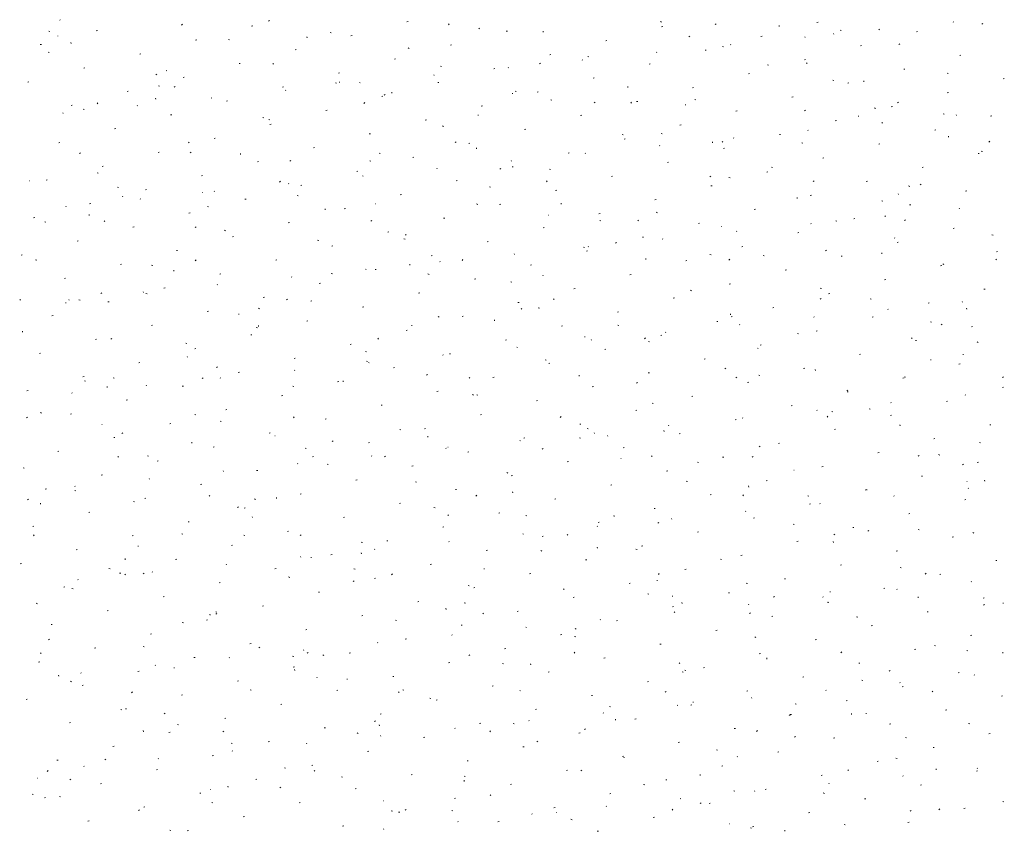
# Model space of a CAD drawing. Extents: x -740 to 300, y 62 to 1112.
# Tile 115 of 187: x -388 to -304, y 904 to 973. Entities that reach past the tile are written whole.
import ezdxf

# ---------------------------------------------------------------- set-up
doc = ezdxf.new("R2010")
doc.units = 0
doc.layers.get('0').update_dxf_attribs({"lineweight": 13})
doc.layers.add('60- 61 allgemeine Ausstattung- 4 Terrassen', color=9, linetype='Continuous', lineweight=9, true_color=0x808080)

# ---------------------------------------------------------------- blocks, each defined once
blk = doc.blocks.new('Referenz-A06CPVBEL0')
at = {"layer": '60- 61 allgemeine Ausstattung- 4 Terrassen', "color": 0}
for p, q in [((-384.2, 973.434), (-384.232, 973.47)), ((-373.786, 973.08), (-373.858, 973.013)), ((-366.347, 973.404), (-366.428, 973.348)), ((-354.621, 973.291), (-354.525, 973.315)), ((-351.014, 973.105), (-351.086, 973.038)), ((-332.98, 973.308), (-332.888, 973.271)), ((-328.243, 973.129), (-328.315, 973.062)), ((-319.628, 973.238), (-319.532, 973.262)), ((-307.971, 973.262), (-308.004, 973.299)), ((-305.472, 973.153), (-305.544, 973.086)), ((-385.172, 972.494), (-385.081, 972.458)), ((-381.133, 972.533), (-381.038, 972.557)), ((-367.877, 972.912), (-367.782, 972.936)), ((-361.167, 972.385), (-361.073, 972.356)), ((-348.416, 972.736), (-348.496, 972.68)), ((-346.14, 972.48), (-346.044, 972.504)), ((-342.995, 972.409), (-343.004, 972.497)), ((-332.884, 972.859), (-332.788, 972.883)), ((-322.851, 972.899), (-322.86, 972.987)), ((-318.215, 972.286), (-318.199, 972.245)), ((-317.65, 972.59), (-317.559, 972.553)), ((-314.302, 972.613), (-314.335, 972.649)), ((-311.146, 972.427), (-311.051, 972.45)), ((-385.908, 971.342), (-385.813, 971.366)), ((-384.421, 972.091), (-384.404, 972.05)), ((-383.283, 971.428), (-383.293, 971.516)), ((-372.652, 971.722), (-372.557, 971.745)), ((-369.843, 971.776), (-369.751, 971.739)), ((-363.139, 971.918), (-363.149, 972.007)), ((-359.396, 972.101), (-359.3, 972.124)), ((-337.659, 971.668), (-337.563, 971.692)), ((-330.484, 972.068), (-330.565, 972.011)), ((-324.403, 972.047), (-324.307, 972.071)), ((-320.633, 971.963), (-320.666, 972)), ((-312.552, 971.4), (-312.633, 971.343)), ((-385.233, 970.707), (-385.139, 970.678)), ((-377.427, 970.531), (-377.332, 970.555)), ((-364.171, 970.91), (-364.076, 970.934)), ((-354.513, 971.058), (-354.422, 971.021)), ((-350.915, 971.289), (-350.819, 971.313)), ((-333.295, 970.665), (-333.328, 970.701)), ((-329.178, 970.857), (-329.082, 970.881)), ((-327.688, 971.185), (-327.594, 971.157)), ((-326.964, 971.314), (-326.997, 971.351)), ((-315.922, 971.236), (-315.826, 971.26)), ((-368.946, 969.72), (-368.851, 969.743)), ((-365.999, 969.736), (-366.071, 969.669)), ((-355.69, 970.099), (-355.594, 970.122)), ((-343.228, 969.76), (-343.3, 969.693)), ((-342.434, 970.478), (-342.338, 970.502)), ((-339.627, 970.015), (-339.66, 970.052)), ((-339.183, 970.34), (-339.092, 970.303)), ((-333.953, 969.666), (-333.857, 969.69)), ((-320.697, 970.045), (-320.601, 970.069)), ((-320.457, 969.785), (-320.529, 969.718)), ((-307.44, 970.425), (-307.345, 970.448)), ((-382.202, 969.34), (-382.107, 969.364)), ((-375.157, 969.121), (-375.113, 969.118)), ((-360.465, 968.908), (-360.37, 968.932)), ((-351.754, 969.507), (-351.66, 969.479)), ((-347.209, 969.287), (-347.113, 969.311)), ((-345.958, 969.366), (-345.991, 969.403)), ((-325.472, 968.855), (-325.376, 968.879)), ((-323.854, 969.621), (-323.763, 969.584)), ((-312.216, 969.234), (-312.12, 969.258)), ((-308.524, 968.903), (-308.433, 968.866)), ((-386.977, 968.15), (-386.882, 968.174)), ((-376.046, 968.807), (-375.955, 968.771)), ((-373.721, 968.529), (-373.626, 968.553)), ((-360.717, 968.089), (-360.625, 968.052)), ((-360.393, 968.147), (-360.349, 968.144)), ((-358.62, 968.067), (-358.653, 968.104)), ((-352.289, 968.717), (-352.322, 968.753)), ((-351.984, 968.097), (-351.888, 968.12)), ((-338.728, 968.476), (-338.632, 968.5)), ((-318.275, 968.308), (-318.181, 968.279)), ((-316.991, 968.043), (-316.895, 968.067)), ((-315.622, 968.168), (-315.631, 968.256)), ((-303.734, 968.423), (-303.639, 968.446)), ((-378.496, 967.338), (-378.401, 967.362)), ((-375.821, 967.829), (-375.727, 967.801)), ((-374.41, 967.759), (-374.491, 967.703)), ((-365.24, 967.718), (-365.145, 967.741)), ((-364.951, 967.418), (-364.984, 967.455)), ((-355.91, 967.188), (-355.919, 967.276)), ((-345.63, 967.173), (-345.585, 967.17)), ((-345.387, 967.371), (-345.296, 967.334)), ((-343.503, 967.285), (-343.407, 967.309)), ((-335.766, 967.678), (-335.775, 967.766)), ((-330.247, 967.664), (-330.151, 967.688)), ((-308.51, 967.232), (-308.414, 967.256)), ((-380.984, 966.368), (-381.056, 966.301)), ((-376.054, 966.697), (-376.063, 966.785)), ((-371.282, 966.769), (-371.315, 966.805)), ((-370.015, 966.527), (-369.92, 966.551)), ((-358.213, 966.392), (-358.285, 966.325)), ((-356.759, 966.906), (-356.664, 966.93)), ((-356.478, 967.091), (-356.559, 967.034)), ((-342.342, 966.63), (-342.248, 966.601)), ((-338.547, 966.422), (-338.627, 966.366)), ((-335.441, 966.416), (-335.513, 966.349)), ((-335.022, 966.474), (-334.926, 966.498)), ((-330.058, 966.652), (-329.966, 966.616)), ((-321.766, 966.853), (-321.67, 966.877)), ((-312.67, 966.44), (-312.742, 966.373)), ((-383.945, 965.47), (-383.978, 965.506)), ((-383.271, 966.148), (-383.176, 966.172)), ((-382.25, 965.839), (-382.159, 965.802)), ((-377.614, 966.119), (-377.647, 966.156)), ((-361.534, 965.716), (-361.439, 965.739)), ((-348.278, 966.095), (-348.182, 966.118)), ((-330.866, 966.199), (-330.822, 966.196)), ((-326.541, 965.662), (-326.445, 965.686)), ((-320.615, 965.754), (-320.695, 965.698)), ((-314.728, 965.934), (-314.637, 965.897)), ((-313.285, 966.041), (-313.189, 966.065)), ((-374.79, 965.336), (-374.695, 965.36)), ((-366.92, 965.12), (-366.829, 965.083)), ((-366.408, 964.952), (-366.314, 964.923)), ((-353.053, 964.904), (-352.958, 964.928)), ((-348.553, 965.344), (-348.536, 965.303)), ((-339.797, 965.283), (-339.701, 965.307)), ((-318.06, 964.851), (-317.964, 964.875)), ((-316.102, 965.225), (-316.058, 965.222)), ((-314.047, 964.649), (-314.08, 964.686)), ((-308.863, 965.43), (-308.769, 965.401)), ((-307.716, 965.298), (-307.749, 965.335)), ((-304.804, 965.23), (-304.708, 965.254)), ((-379.565, 964.146), (-379.47, 964.17)), ((-366.309, 964.525), (-366.214, 964.549)), ((-351.591, 964.402), (-351.5, 964.365)), ((-344.572, 964.093), (-344.476, 964.116)), ((-331.316, 964.472), (-331.22, 964.496)), ((-320.378, 964), (-320.411, 964.036)), ((-309.579, 964.039), (-309.483, 964.063)), ((-384.34, 962.955), (-384.245, 962.979)), ((-373.198, 963.024), (-373.27, 962.957)), ((-371.084, 963.334), (-370.989, 963.358)), ((-357.828, 963.714), (-357.733, 963.737)), ((-350.426, 963.048), (-350.498, 962.981)), ((-336.261, 963.684), (-336.17, 963.647)), ((-336.091, 963.281), (-335.995, 963.305)), ((-332.929, 963.752), (-332.835, 963.723)), ((-328.537, 962.947), (-328.546, 963.035)), ((-327.655, 963.072), (-327.727, 963.005)), ((-326.709, 963.35), (-326.742, 963.387)), ((-322.835, 963.66), (-322.739, 963.684)), ((-320.932, 962.965), (-320.841, 962.929)), ((-308.393, 963.437), (-308.402, 963.526)), ((-304.884, 963.096), (-304.956, 963.029)), ((-375.859, 962.144), (-375.764, 962.168)), ((-373.124, 962.152), (-373.033, 962.115)), ((-362.603, 962.523), (-362.508, 962.547)), ((-349.347, 962.902), (-349.252, 962.926)), ((-348.681, 962.457), (-348.69, 962.545)), ((-340.866, 962.091), (-340.77, 962.114)), ((-333.041, 962.701), (-333.074, 962.738)), ((-327.61, 962.47), (-327.514, 962.494)), ((-314.354, 962.849), (-314.258, 962.873)), ((-305.602, 962.247), (-305.511, 962.21)), ((-382.473, 962.114), (-382.553, 962.057)), ((-368.825, 961.966), (-368.834, 962.055)), ((-367.378, 961.332), (-367.283, 961.356)), ((-364.541, 961.445), (-364.621, 961.389)), ((-357.795, 961.433), (-357.703, 961.396)), ((-356.996, 962.074), (-356.902, 962.045)), ((-354.122, 961.712), (-354.027, 961.735)), ((-345.703, 961.402), (-345.736, 961.439)), ((-339.372, 962.052), (-339.405, 962.088)), ((-332.385, 961.279), (-332.289, 961.303)), ((-319.129, 961.658), (-319.033, 961.682)), ((-305.873, 962.037), (-305.777, 962.061)), ((-380.634, 960.953), (-380.539, 960.977)), ((-358.897, 960.521), (-358.802, 960.545)), ((-352.034, 960.753), (-352.067, 960.789)), ((-346.609, 960.777), (-346.69, 960.721)), ((-345.641, 960.9), (-345.546, 960.924)), ((-342.465, 960.715), (-342.374, 960.678)), ((-323.904, 960.468), (-323.808, 960.492)), ((-323.517, 960.874), (-323.423, 960.846)), ((-310.648, 960.847), (-310.552, 960.871)), ((-386.837, 959.706), (-386.792, 959.703)), ((-385.41, 959.763), (-385.314, 959.787)), ((-381.062, 960.396), (-380.968, 960.367)), ((-372.153, 960.142), (-372.058, 960.166)), ((-365.411, 959.68), (-365.483, 959.612)), ((-358.365, 960.104), (-358.398, 960.14)), ((-350.416, 959.71), (-350.321, 959.733)), ((-342.64, 959.704), (-342.712, 959.637)), ((-337.16, 960.089), (-337.064, 960.112)), ((-328.677, 960.109), (-328.758, 960.052)), ((-327.136, 959.997), (-327.044, 959.96)), ((-319.868, 959.728), (-319.94, 959.661)), ((-315.423, 959.656), (-315.327, 959.68)), ((-379.328, 959.183), (-379.237, 959.146)), ((-376.928, 958.951), (-376.833, 958.975)), ((-371.028, 958.805), (-371.061, 958.841)), ((-364.696, 959.454), (-364.729, 959.491)), ((-363.672, 959.33), (-363.577, 959.354)), ((-347.584, 959.196), (-347.489, 959.168)), ((-341.935, 958.898), (-341.84, 958.922)), ((-328.679, 959.277), (-328.583, 959.301)), ((-311.806, 959.278), (-311.715, 959.241)), ((-310.746, 959.44), (-310.826, 959.384)), ((-306.942, 958.845), (-306.846, 958.869)), ((-378.89, 958.403), (-378.874, 958.362)), ((-377.359, 958.155), (-377.392, 958.192)), ((-372.073, 958.732), (-372.028, 958.729)), ((-368.447, 958.14), (-368.352, 958.164)), ((-363.998, 958.464), (-363.907, 958.428)), ((-355.191, 958.519), (-355.096, 958.543)), ((-333.454, 958.087), (-333.358, 958.111)), ((-321.308, 958.216), (-321.317, 958.304)), ((-320.198, 958.466), (-320.102, 958.49)), ((-314.105, 957.997), (-314.01, 957.968)), ((-312.685, 958.597), (-312.668, 958.556)), ((-383.69, 957.506), (-383.723, 957.543)), ((-381.704, 957.761), (-381.608, 957.785)), ((-371.65, 957.518), (-371.556, 957.49)), ((-361.596, 957.236), (-361.605, 957.324)), ((-359.966, 957.328), (-359.871, 957.352)), ((-357.309, 957.758), (-357.265, 957.755)), ((-348.669, 957.746), (-348.578, 957.709)), ((-346.71, 957.708), (-346.615, 957.731)), ((-341.452, 957.726), (-341.461, 957.814)), ((-324.973, 957.275), (-324.877, 957.299)), ((-311.717, 957.654), (-311.621, 957.678)), ((-307.461, 957.335), (-307.494, 957.371)), ((-386.479, 956.57), (-386.383, 956.594)), ((-381.74, 956.745), (-381.749, 956.833)), ((-380.396, 956.311), (-380.468, 956.244)), ((-373.222, 956.949), (-373.127, 956.973)), ((-357.625, 956.335), (-357.697, 956.268)), ((-351.485, 956.517), (-351.39, 956.541)), ((-342.545, 956.784), (-342.501, 956.781)), ((-338.229, 956.896), (-338.134, 956.92)), ((-338.171, 956.319), (-338.077, 956.29)), ((-334.853, 956.359), (-334.925, 956.292)), ((-333.339, 957.028), (-333.248, 956.991)), ((-318.01, 956.31), (-317.918, 956.273)), ((-316.492, 956.464), (-316.396, 956.488)), ((-313.792, 956.685), (-313.825, 956.722)), ((-312.082, 956.384), (-312.154, 956.317)), ((-385.532, 956.214), (-385.44, 956.177)), ((-377.998, 955.759), (-377.902, 955.783)), ((-372.603, 955.8), (-372.684, 955.743)), ((-370.202, 955.496), (-370.111, 955.459)), ((-364.741, 956.138), (-364.646, 956.162)), ((-343.004, 955.706), (-342.909, 955.729)), ((-329.748, 956.085), (-329.652, 956.109)), ((-327.781, 955.81), (-327.737, 955.807)), ((-326.455, 955.387), (-326.488, 955.423)), ((-320.124, 956.036), (-320.156, 956.072)), ((-308.011, 955.652), (-307.915, 955.676)), ((-382.773, 954.568), (-382.677, 954.592)), ((-369.516, 954.947), (-369.421, 954.971)), ((-362.238, 954.641), (-362.143, 954.612)), ((-356.26, 955.326), (-356.165, 955.35)), ((-354.873, 954.777), (-354.781, 954.741)), ((-354.672, 955.132), (-354.752, 955.075)), ((-334.523, 954.894), (-334.428, 954.918)), ((-332.786, 954.737), (-332.819, 954.774)), ((-321.267, 955.273), (-321.171, 955.297)), ((-313.018, 954.836), (-312.973, 954.833)), ((-304.692, 955.119), (-304.598, 955.09)), ((-374.292, 953.757), (-374.196, 953.781)), ((-361.035, 954.136), (-360.94, 954.16)), ((-347.779, 954.515), (-347.684, 954.539)), ((-339.543, 954.059), (-339.452, 954.022)), ((-339.298, 953.704), (-339.203, 953.727)), ((-339.117, 954.088), (-339.15, 954.124)), ((-336.74, 954.463), (-336.82, 954.407)), ((-326.042, 954.083), (-325.946, 954.107)), ((-318.808, 953.795), (-318.889, 953.738)), ((-312.786, 954.462), (-312.69, 954.486)), ((-387.548, 953.378), (-387.452, 953.401)), ((-386.304, 952.963), (-386.21, 952.934)), ((-372.61, 952.967), (-372.682, 952.9)), ((-365.81, 952.945), (-365.715, 952.969)), ((-352.554, 953.324), (-352.459, 953.348)), ((-349.838, 952.991), (-349.91, 952.924)), ((-345.448, 953.438), (-345.481, 953.475)), ((-334.223, 952.995), (-334.232, 953.083)), ((-330.817, 952.892), (-330.722, 952.916)), ((-328.759, 953.441), (-328.664, 953.412)), ((-327.067, 953.015), (-327.139, 952.948)), ((-324.213, 953.341), (-324.122, 953.304)), ((-317.561, 953.271), (-317.465, 953.295)), ((-314.079, 953.485), (-314.088, 953.573)), ((-304.295, 953.039), (-304.367, 952.972)), ((-304.305, 953.65), (-304.209, 953.674)), ((-379.067, 952.566), (-378.971, 952.59)), ((-376.406, 952.527), (-376.315, 952.49)), ((-374.511, 952.014), (-374.52, 952.102)), ((-358.111, 952.14), (-358.143, 952.176)), ((-357.329, 952.134), (-357.234, 952.158)), ((-354.367, 952.505), (-354.376, 952.593)), ((-351.779, 952.789), (-351.812, 952.826)), ((-344.073, 952.513), (-343.978, 952.537)), ((-322.336, 952.081), (-322.24, 952.105)), ((-309.08, 952.46), (-308.984, 952.484)), ((-308.884, 952.622), (-308.793, 952.586)), ((-383.842, 951.376), (-383.746, 951.399)), ((-370.586, 951.755), (-370.49, 951.779)), ((-364.442, 951.49), (-364.475, 951.527)), ((-361.076, 951.809), (-360.985, 951.772)), ((-352.825, 951.763), (-352.731, 951.734)), ((-348.848, 951.322), (-348.753, 951.346)), ((-343.022, 951.656), (-343.006, 951.615)), ((-335.592, 951.702), (-335.497, 951.725)), ((-313.855, 951.269), (-313.759, 951.293)), ((-375.361, 950.564), (-375.265, 950.588)), ((-370.773, 950.841), (-370.806, 950.878)), ((-362.104, 950.943), (-362.009, 950.967)), ((-345.747, 951.09), (-345.656, 951.053)), ((-340.367, 950.511), (-340.272, 950.535)), ((-330.417, 950.372), (-330.326, 950.335)), ((-327.111, 950.89), (-327.016, 950.914)), ((-319.346, 950.563), (-319.252, 950.535)), ((-305.374, 950.458), (-305.278, 950.482)), ((-387.594, 949.599), (-387.666, 949.531)), ((-383.435, 949.542), (-383.468, 949.579)), ((-382.61, 949.558), (-382.518, 949.521)), ((-380.666, 950.154), (-380.746, 950.098)), ((-377.104, 950.192), (-377.137, 950.228)), ((-376.892, 950.085), (-376.797, 950.056)), ((-366.88, 949.753), (-366.784, 949.777)), ((-364.823, 949.623), (-364.895, 949.556)), ((-353.623, 950.132), (-353.528, 950.156)), ((-342.052, 949.647), (-342.124, 949.58)), ((-331.886, 949.7), (-331.791, 949.723)), ((-319.28, 949.671), (-319.352, 949.604)), ((-318.63, 950.079), (-318.534, 950.103)), ((-315.088, 949.654), (-314.996, 949.617)), ((-383.752, 949.316), (-383.708, 949.313)), ((-380.136, 949.374), (-380.04, 949.397)), ((-367.28, 948.84), (-367.189, 948.803)), ((-362.734, 949.486), (-362.815, 949.43)), ((-358.398, 948.941), (-358.303, 948.965)), ((-345.142, 949.32), (-345.047, 949.344)), ((-344.802, 948.818), (-344.883, 948.761)), ((-343.413, 948.885), (-343.319, 948.856)), ((-323.405, 948.888), (-323.31, 948.912)), ((-313.538, 948.721), (-313.571, 948.758)), ((-310.149, 949.267), (-310.053, 949.291)), ((-307.206, 949.371), (-307.239, 949.407)), ((-306.85, 948.755), (-306.859, 948.843)), ((-384.911, 948.183), (-384.815, 948.207)), ((-371.655, 948.562), (-371.559, 948.586)), ((-368.988, 948.342), (-368.944, 948.339)), ((-351.951, 948.122), (-351.859, 948.085)), ((-349.917, 948.13), (-349.822, 948.154)), ((-347.138, 947.774), (-347.147, 947.862)), ((-336.661, 948.509), (-336.566, 948.533)), ((-326.994, 948.264), (-327.003, 948.352)), ((-326.871, 948.149), (-326.951, 948.093)), ((-319.869, 948.072), (-319.902, 948.109)), ((-314.924, 948.077), (-314.828, 948.101)), ((-376.43, 947.372), (-376.334, 947.395)), ((-367.479, 947.207), (-367.385, 947.178)), ((-367.282, 947.284), (-367.291, 947.372)), ((-363.174, 947.751), (-363.078, 947.775)), ((-354.225, 947.368), (-354.18, 947.365)), ((-341.436, 947.318), (-341.341, 947.342)), ((-336.621, 947.403), (-336.53, 947.366)), ((-328.18, 947.698), (-328.085, 947.721)), ((-326.2, 947.423), (-326.233, 947.459)), ((-309.934, 947.686), (-309.84, 947.657)), ((-308.939, 947.481), (-309.019, 947.425)), ((-306.443, 947.265), (-306.347, 947.289)), ((-387.426, 946.793), (-387.435, 946.881)), ((-381.205, 946.181), (-381.109, 946.205)), ((-379.808, 946.254), (-379.88, 946.187)), ((-367.949, 946.56), (-367.853, 946.584)), ((-357.037, 946.279), (-357.109, 946.211)), ((-354.692, 946.939), (-354.597, 946.963)), ((-346.211, 946.128), (-346.116, 946.152)), ((-339.461, 946.394), (-339.416, 946.391)), ((-338.862, 946.124), (-338.895, 946.161)), ((-334.265, 946.303), (-334.337, 946.236)), ((-332.955, 946.507), (-332.86, 946.531)), ((-332.531, 946.773), (-332.564, 946.81)), ((-321.291, 946.685), (-321.2, 946.648)), ((-319.699, 946.886), (-319.604, 946.91)), ((-311.494, 946.327), (-311.566, 946.26)), ((-373.484, 945.871), (-373.393, 945.834)), ((-372.724, 945.37), (-372.628, 945.393)), ((-359.468, 945.749), (-359.372, 945.773)), ((-345.193, 945.475), (-345.226, 945.511)), ((-337.73, 945.316), (-337.635, 945.34)), ((-334, 946.008), (-333.906, 945.979)), ((-324.697, 945.42), (-324.653, 945.417)), ((-324.474, 945.696), (-324.379, 945.719)), ((-311.218, 946.075), (-311.122, 946.099)), ((-305.962, 945.967), (-305.871, 945.93)), ((-385.98, 944.991), (-385.884, 945.014)), ((-373.36, 944.714), (-373.343, 944.673)), ((-364.243, 944.558), (-364.147, 944.582)), ((-358.154, 945.153), (-358.063, 945.116)), ((-351.525, 944.825), (-351.558, 944.862)), ((-350.986, 944.937), (-350.891, 944.961)), ((-329.249, 944.505), (-329.154, 944.529)), ((-315.993, 944.884), (-315.898, 944.908)), ((-307.154, 944.909), (-307.138, 944.868)), ((-377.499, 944.179), (-377.403, 944.203)), ((-370.797, 943.841), (-370.877, 943.784)), ((-358.067, 944.33), (-357.973, 944.301)), ((-357.856, 944.176), (-357.889, 944.213)), ((-355.762, 943.747), (-355.666, 943.771)), ((-342.825, 944.434), (-342.733, 944.398)), ((-342.505, 944.126), (-342.41, 944.15)), ((-327.495, 943.716), (-327.404, 943.679)), ((-320.768, 943.694), (-320.673, 943.717)), ((-309.933, 944.446), (-309.889, 944.443)), ((-307.512, 944.073), (-307.416, 944.097)), ((-382.274, 942.989), (-382.178, 943.012)), ((-379.688, 942.902), (-379.596, 942.865)), ((-372.021, 942.91), (-372.093, 942.843)), ((-370.518, 942.877), (-370.551, 942.914)), ((-369.018, 943.368), (-368.922, 943.391)), ((-364.187, 943.527), (-364.22, 943.563)), ((-352.865, 943.172), (-352.945, 943.116)), ((-349.25, 942.934), (-349.322, 942.867)), ((-347.28, 942.935), (-347.185, 942.959)), ((-339.909, 943.043), (-339.918, 943.131)), ((-334.024, 943.314), (-333.929, 943.338)), ((-326.479, 942.958), (-326.551, 942.891)), ((-324.588, 943.13), (-324.494, 943.101)), ((-319.765, 943.533), (-319.774, 943.621)), ((-312.287, 942.882), (-312.192, 942.906)), ((-312.166, 942.998), (-312.074, 942.961)), ((-303.707, 942.983), (-303.779, 942.916)), ((-382.133, 942.652), (-382.039, 942.623)), ((-380.197, 942.062), (-380.206, 942.15)), ((-376.849, 942.228), (-376.882, 942.265)), ((-373.793, 942.177), (-373.697, 942.201)), ((-364.358, 942.184), (-364.267, 942.147)), ((-360.537, 942.556), (-360.441, 942.58)), ((-360.053, 942.553), (-360.062, 942.641)), ((-338.799, 942.124), (-338.704, 942.148)), ((-334.933, 942.504), (-335.014, 942.448)), ((-325.543, 942.503), (-325.448, 942.527)), ((-303.806, 942.071), (-303.71, 942.095)), ((-387.049, 941.798), (-386.953, 941.822)), ((-383.18, 941.579), (-383.213, 941.615)), ((-365.312, 941.366), (-365.216, 941.389)), ((-352.056, 941.745), (-351.96, 941.769)), ((-349.028, 941.466), (-348.937, 941.429)), ((-348.654, 941.452), (-348.56, 941.423)), ((-330.318, 941.312), (-330.223, 941.336)), ((-317.001, 941.836), (-317.082, 941.779)), ((-317.062, 941.692), (-316.967, 941.715)), ((-306.952, 941.407), (-306.985, 941.444)), ((-378.568, 940.987), (-378.472, 941.01)), ((-356.831, 940.554), (-356.735, 940.578)), ((-343.574, 940.933), (-343.479, 940.957)), ((-333.699, 940.747), (-333.608, 940.711)), ((-321.837, 940.501), (-321.742, 940.525)), ((-313.283, 940.758), (-313.316, 940.794)), ((-308.581, 940.88), (-308.486, 940.904)), ((-387.006, 939.542), (-387.078, 939.475)), ((-385.891, 939.934), (-385.8, 939.897)), ((-383.343, 939.796), (-383.247, 939.82)), ((-372.721, 939.774), (-372.627, 939.745)), ((-370.087, 940.175), (-369.991, 940.199)), ((-364.235, 939.566), (-364.307, 939.499)), ((-348.35, 939.743), (-348.254, 939.767)), ((-341.464, 939.59), (-341.536, 939.523)), ((-335.093, 940.122), (-334.998, 940.146)), ((-325.945, 939.459), (-325.978, 939.496)), ((-319.614, 940.108), (-319.647, 940.145)), ((-318.692, 939.614), (-318.764, 939.547)), ((-318.369, 940.029), (-318.278, 939.992)), ((-315.175, 940.252), (-315.081, 940.223)), ((-313.356, 939.69), (-313.261, 939.713)), ((-380.668, 938.927), (-380.623, 938.924)), ((-374.862, 938.985), (-374.766, 939.008)), ((-370.562, 939.215), (-370.47, 939.178)), ((-361.606, 939.364), (-361.51, 939.387)), ((-339.868, 938.931), (-339.773, 938.955)), ((-332.276, 938.81), (-332.309, 938.846)), ((-326.612, 939.31), (-326.517, 939.334)), ((-312.536, 938.802), (-312.545, 938.891)), ((-304.875, 938.878), (-304.78, 938.902)), ((-379.637, 937.794), (-379.541, 937.818)), ((-378.859, 938.195), (-378.94, 938.139)), ((-366.381, 938.173), (-366.285, 938.197)), ((-365.904, 937.953), (-365.86, 937.95)), ((-355.232, 938.497), (-355.141, 938.46)), ((-353.125, 938.552), (-353.029, 938.576)), ((-352.824, 937.822), (-352.833, 937.91)), ((-344.644, 937.741), (-344.548, 937.765)), ((-339.903, 937.779), (-339.811, 937.742)), ((-339.242, 938.574), (-339.148, 938.545)), ((-338.608, 938.16), (-338.64, 938.197)), ((-337.492, 937.967), (-337.475, 937.926)), ((-332.68, 938.312), (-332.689, 938.4)), ((-331.387, 938.12), (-331.292, 938.144)), ((-318.131, 938.499), (-318.036, 938.523)), ((-372.968, 937.331), (-372.977, 937.42)), ((-371.156, 936.983), (-371.06, 937.006)), ((-360.927, 937.527), (-361.008, 937.47)), ((-357.9, 937.362), (-357.804, 937.385)), ((-351.14, 936.978), (-351.096, 936.976)), ((-344.939, 937.511), (-344.972, 937.548)), ((-336.162, 936.929), (-336.067, 936.953)), ((-324.573, 937.06), (-324.482, 937.023)), ((-322.906, 937.308), (-322.811, 937.332)), ((-309.65, 937.688), (-309.555, 937.711)), ((-305.763, 937.375), (-305.669, 937.346)), ((-384.412, 936.603), (-384.316, 936.627)), ((-379.22, 936.198), (-379.292, 936.13)), ((-376.766, 936.246), (-376.674, 936.21)), ((-363.308, 936.896), (-363.214, 936.867)), ((-362.675, 936.171), (-362.579, 936.195)), ((-357.601, 936.212), (-357.634, 936.249)), ((-356.448, 936.222), (-356.52, 936.155)), ((-351.27, 936.862), (-351.303, 936.898)), ((-349.419, 936.55), (-349.323, 936.574)), ((-342.996, 936.859), (-343.076, 936.802)), ((-333.677, 936.246), (-333.749, 936.179)), ((-327.681, 936.118), (-327.586, 936.142)), ((-325.064, 936.19), (-325.144, 936.134)), ((-314.425, 936.497), (-314.33, 936.521)), ((-310.906, 936.27), (-310.978, 936.203)), ((-309.243, 936.342), (-309.152, 936.305)), ((-375.931, 935.792), (-375.835, 935.816)), ((-363.932, 935.563), (-363.965, 935.599)), ((-361.436, 935.528), (-361.345, 935.491)), ((-354.194, 935.36), (-354.098, 935.383)), ((-340.938, 935.739), (-340.842, 935.763)), ((-336.376, 936.004), (-336.332, 936.002)), ((-329.829, 935.697), (-329.735, 935.668)), ((-319.2, 935.306), (-319.105, 935.33)), ((-307.132, 935.522), (-307.213, 935.466)), ((-305.944, 935.686), (-305.849, 935.709)), ((-387.375, 935.218), (-387.281, 935.189)), ((-380.706, 934.601), (-380.61, 934.625)), ((-370.263, 934.914), (-370.296, 934.95)), ((-367.45, 934.981), (-367.354, 935.004)), ((-346.106, 934.81), (-346.015, 934.773)), ((-345.713, 934.548), (-345.617, 934.572)), ((-332.456, 934.927), (-332.361, 934.951)), ((-321.613, 935.03), (-321.568, 935.028)), ((-310.719, 934.495), (-310.624, 934.519)), ((-382.926, 933.615), (-382.959, 933.651)), ((-376.595, 934.264), (-376.627, 934.301)), ((-372.225, 933.79), (-372.129, 933.814)), ((-358.969, 934.169), (-358.873, 934.193)), ((-353.896, 934.019), (-353.802, 933.99)), ((-337.232, 933.737), (-337.136, 933.761)), ((-330.777, 934.092), (-330.686, 934.055)), ((-325.451, 933.581), (-325.46, 933.669)), ((-323.975, 934.116), (-323.88, 934.14)), ((-306.849, 934.056), (-306.805, 934.053)), ((-305.306, 934.072), (-305.316, 934.16)), ((-385.481, 933.411), (-385.386, 933.435)), ((-382.969, 933.278), (-382.878, 933.241)), ((-371.433, 932.853), (-371.505, 932.786)), ((-363.744, 932.979), (-363.648, 933.002)), ((-350.488, 933.358), (-350.392, 933.381)), ((-348.662, 932.878), (-348.734, 932.81)), ((-345.595, 933.091), (-345.604, 933.179)), ((-328.75, 932.925), (-328.655, 932.949)), ((-325.891, 932.902), (-325.963, 932.835)), ((-320.417, 932.819), (-320.323, 932.79)), ((-315.494, 933.304), (-315.399, 933.328)), ((-315.447, 933.373), (-315.356, 933.336)), ((-313.028, 932.794), (-313.061, 932.831)), ((-306.697, 933.443), (-306.73, 933.48)), ((-386.922, 932.55), (-387.002, 932.493)), ((-385.883, 932.11), (-385.892, 932.198)), ((-377.962, 932.341), (-377.868, 932.312)), ((-377, 932.599), (-376.904, 932.623)), ((-368.99, 931.881), (-369.071, 931.825)), ((-367.64, 932.559), (-367.548, 932.523)), ((-365.739, 932.601), (-365.748, 932.689)), ((-355.263, 932.167), (-355.167, 932.191)), ((-342.007, 932.546), (-341.911, 932.57)), ((-320.269, 932.114), (-320.174, 932.138)), ((-319.359, 932.145), (-319.392, 932.181)), ((-307.013, 932.493), (-306.918, 932.517)), ((-381.775, 931.409), (-381.68, 931.433)), ((-368.519, 931.788), (-368.423, 931.812)), ((-367.829, 931.025), (-367.812, 930.984)), ((-352.31, 931.841), (-352.219, 931.804)), ((-351.058, 931.213), (-351.139, 931.157)), ((-346.782, 931.356), (-346.686, 931.379)), ((-344.483, 931.141), (-344.389, 931.112)), ((-336.981, 931.123), (-336.889, 931.086)), ((-333.526, 931.735), (-333.43, 931.759)), ((-325.69, 931.495), (-325.723, 931.532)), ((-311.788, 931.302), (-311.693, 931.326)), ((-386.55, 930.218), (-386.455, 930.242)), ((-373.294, 930.597), (-373.198, 930.621)), ((-360.038, 930.977), (-359.942, 931)), ((-351.557, 930.165), (-351.461, 930.189)), ((-338.353, 930.197), (-338.386, 930.233)), ((-338.301, 930.544), (-338.205, 930.568)), ((-333.126, 930.545), (-333.207, 930.488)), ((-332.022, 930.846), (-332.055, 930.882)), ((-325.044, 930.923), (-324.949, 930.947)), ((-321.651, 930.404), (-321.56, 930.368)), ((-386.418, 929.485), (-386.49, 929.418)), ((-378.069, 929.407), (-377.974, 929.431)), ((-373.843, 929.591), (-373.752, 929.554)), ((-368.55, 929.463), (-368.456, 929.434)), ((-364.813, 929.786), (-364.717, 929.81)), ((-363.647, 929.509), (-363.719, 929.442)), ((-344.684, 929.547), (-344.717, 929.584)), ((-343.076, 929.354), (-342.98, 929.377)), ((-340.875, 929.533), (-340.947, 929.466)), ((-329.82, 929.733), (-329.724, 929.757)), ((-318.104, 929.557), (-318.176, 929.49)), ((-316.563, 930.112), (-316.468, 930.136)), ((-315.195, 929.877), (-315.275, 929.82)), ((-311.004, 929.941), (-310.91, 929.912)), ((-306.321, 929.686), (-306.23, 929.649)), ((-377.583, 928.537), (-377.539, 928.534)), ((-369.588, 928.595), (-369.492, 928.619)), ((-358.514, 928.872), (-358.423, 928.835)), ((-356.332, 928.975), (-356.236, 928.998)), ((-351.015, 928.898), (-351.048, 928.934)), ((-334.595, 928.542), (-334.499, 928.566)), ((-321.338, 928.921), (-321.243, 928.945)), ((-318.221, 928.85), (-318.231, 928.939)), ((-308.082, 929.301), (-307.987, 929.324)), ((-382.844, 928.216), (-382.749, 928.24)), ((-361.107, 927.784), (-361.011, 927.808)), ((-358.51, 927.87), (-358.519, 927.958)), ((-357.346, 928.248), (-357.379, 928.285)), ((-347.851, 928.163), (-347.755, 928.187)), ((-343.184, 928.154), (-343.093, 928.117)), ((-338.365, 928.36), (-338.375, 928.448)), ((-335.071, 928.263), (-334.977, 928.234)), ((-326.114, 927.731), (-326.018, 927.755)), ((-312.857, 928.11), (-312.762, 928.134)), ((-387.619, 927.026), (-387.524, 927.05)), ((-378.654, 927.379), (-378.663, 927.468)), ((-374.363, 927.405), (-374.268, 927.429)), ((-370.009, 926.95), (-370.042, 926.986)), ((-363.677, 927.599), (-363.71, 927.636)), ((-362.82, 927.563), (-362.775, 927.56)), ((-352.626, 926.973), (-352.53, 926.996)), ((-339.37, 927.352), (-339.274, 927.376)), ((-327.855, 927.436), (-327.763, 927.399)), ((-317.632, 926.919), (-317.537, 926.943)), ((-304.376, 927.299), (-304.281, 927.322)), ((-380.047, 926.622), (-379.956, 926.585)), ((-379.138, 926.214), (-379.043, 926.238)), ((-378.632, 926.141), (-378.704, 926.074)), ((-377.052, 926.236), (-377.133, 926.18)), ((-376.34, 926.3), (-376.373, 926.337)), ((-365.882, 926.593), (-365.786, 926.617)), ((-359.137, 926.585), (-359.043, 926.556)), ((-355.86, 926.165), (-355.932, 926.098)), ((-348.056, 926.589), (-348.011, 926.586)), ((-344.145, 926.161), (-344.049, 926.185)), ((-333.089, 926.189), (-333.161, 926.122)), ((-330.889, 926.54), (-330.793, 926.564)), ((-312.525, 926.717), (-312.434, 926.681)), ((-310.318, 926.213), (-310.39, 926.146)), ((-309.151, 926.108), (-309.056, 926.132)), ((-382.671, 925.651), (-382.704, 925.688)), ((-370.657, 925.403), (-370.562, 925.427)), ((-364.718, 925.904), (-364.626, 925.867)), ((-359.121, 925.568), (-359.201, 925.511)), ((-357.401, 925.782), (-357.305, 925.806)), ((-349.388, 925.185), (-349.297, 925.148)), ((-335.664, 925.35), (-335.568, 925.374)), ((-333.292, 925.615), (-333.248, 925.612)), ((-325.658, 925.386), (-325.564, 925.357)), ((-322.408, 925.729), (-322.312, 925.753)), ((-306.442, 925.48), (-306.475, 925.516)), ((-383.913, 925.024), (-383.818, 925.048)), ((-383.204, 924.907), (-383.11, 924.878)), ((-362.176, 924.591), (-362.08, 924.615)), ((-348.92, 924.971), (-348.824, 924.994)), ((-341.189, 924.899), (-341.27, 924.843)), ((-334.058, 924.467), (-333.967, 924.43)), ((-327.183, 924.538), (-327.087, 924.562)), ((-318.528, 924.641), (-318.484, 924.638)), ((-313.926, 924.917), (-313.831, 924.941)), ((-312.773, 924.83), (-312.806, 924.867)), ((-386.251, 923.653), (-386.16, 923.616)), ((-375.432, 924.212), (-375.337, 924.236)), ((-353.695, 923.78), (-353.599, 923.804)), ((-349.725, 923.707), (-349.631, 923.679)), ((-340.439, 924.159), (-340.343, 924.183)), ((-331.961, 924.278), (-331.944, 924.237)), ((-331.136, 923.629), (-331.146, 923.717)), ((-325.436, 923.531), (-325.469, 923.568)), ((-323.257, 924.231), (-323.338, 924.175)), ((-319.104, 924.181), (-319.137, 924.217)), ((-318.729, 923.749), (-318.638, 923.712)), ((-318.702, 923.727), (-318.606, 923.751)), ((-310.992, 924.12), (-311.002, 924.208)), ((-305.445, 924.106), (-305.35, 924.13)), ((-305.325, 923.563), (-305.406, 923.506)), ((-303.764, 923.667), (-303.72, 923.664)), ((-380.207, 923.022), (-380.112, 923.046)), ((-371.425, 922.649), (-371.434, 922.737)), ((-370.921, 922.935), (-370.83, 922.898)), ((-370.845, 922.797), (-370.917, 922.729)), ((-366.951, 923.401), (-366.856, 923.425)), ((-351.28, 923.139), (-351.29, 923.227)), ((-348.074, 922.821), (-348.146, 922.754)), ((-345.214, 922.969), (-345.118, 922.992)), ((-331.958, 923.348), (-331.862, 923.372)), ((-331.767, 922.882), (-331.8, 922.919)), ((-325.302, 922.845), (-325.374, 922.778)), ((-310.22, 922.915), (-310.125, 922.939)), ((-384.982, 921.831), (-384.887, 921.855)), ((-373.791, 922.029), (-373.697, 922.001)), ((-371.726, 922.21), (-371.631, 922.234)), ((-358.47, 922.589), (-358.374, 922.613)), ((-355.592, 922.216), (-355.501, 922.18)), ((-349.989, 921.778), (-349.893, 921.802)), ((-338.098, 922.233), (-338.131, 922.269)), ((-336.733, 922.157), (-336.637, 922.181)), ((-323.477, 922.536), (-323.381, 922.56)), ((-316.246, 922.508), (-316.152, 922.479)), ((-376.501, 921.02), (-376.406, 921.044)), ((-363.245, 921.399), (-363.15, 921.423)), ((-350.76, 920.934), (-350.793, 920.971)), ((-344.429, 921.583), (-344.462, 921.62)), ((-341.508, 920.967), (-341.412, 920.99)), ((-340.262, 921.498), (-340.171, 921.461)), ((-328.252, 921.346), (-328.156, 921.37)), ((-314.996, 921.725), (-314.9, 921.749)), ((-385.115, 920.591), (-385.196, 920.534)), ((-368.02, 920.208), (-367.925, 920.232)), ((-357.092, 920.285), (-357.124, 920.321)), ((-354.764, 920.587), (-354.668, 920.611)), ((-340.313, 920.83), (-340.218, 920.801)), ((-333.027, 920.155), (-332.931, 920.179)), ((-324.933, 920.78), (-324.841, 920.743)), ((-319.771, 920.534), (-319.675, 920.558)), ((-306.514, 920.913), (-306.419, 920.937)), ((-385.83, 919.428), (-385.902, 919.361)), ((-381.276, 919.829), (-381.181, 919.853)), ((-377.125, 919.966), (-377.034, 919.929)), ((-367.183, 919.922), (-367.264, 919.866)), ((-363.423, 919.635), (-363.456, 919.672)), ((-363.059, 919.452), (-363.131, 919.385)), ((-359.539, 919.397), (-359.444, 919.421)), ((-346.283, 919.776), (-346.187, 919.8)), ((-340.287, 919.477), (-340.359, 919.409)), ((-324.546, 919.344), (-324.45, 919.368)), ((-317.516, 919.501), (-317.588, 919.434)), ((-311.29, 919.723), (-311.194, 919.747)), ((-309.603, 920.062), (-309.512, 920.025)), ((-306.834, 919.63), (-306.739, 919.601)), ((-303.763, 919.389), (-303.772, 919.477)), ((-386.051, 918.639), (-385.956, 918.662)), ((-372.795, 919.018), (-372.7, 919.042)), ((-369.754, 918.986), (-369.787, 919.023)), ((-364.379, 919.152), (-364.285, 919.123)), ((-361.796, 919.248), (-361.704, 919.211)), ((-351.058, 918.585), (-350.963, 918.609)), ((-349.251, 919.254), (-349.332, 919.198)), ((-346.466, 918.529), (-346.375, 918.493)), ((-344.051, 918.408), (-344.061, 918.496)), ((-337.802, 918.965), (-337.706, 918.988)), ((-331.32, 918.586), (-331.4, 918.529)), ((-323.907, 918.898), (-323.917, 918.986)), ((-316.065, 918.532), (-315.969, 918.556)), ((-382.416, 917.687), (-382.449, 917.724)), ((-377.57, 917.827), (-377.475, 917.851)), ((-376.085, 918.337), (-376.118, 918.373)), ((-374.499, 918.147), (-374.455, 918.144)), ((-364.314, 918.206), (-364.219, 918.23)), ((-364.195, 917.918), (-364.205, 918.006)), ((-342.577, 917.774), (-342.481, 917.798)), ((-331.136, 917.811), (-331.045, 917.774)), ((-330.9, 917.952), (-330.806, 917.923)), ((-329.321, 918.153), (-329.225, 918.177)), ((-313.388, 917.917), (-313.469, 917.861)), ((-307.584, 917.721), (-307.488, 917.745)), ((-384.34, 917.427), (-384.349, 917.515)), ((-383.329, 916.997), (-383.238, 916.96)), ((-369.089, 917.016), (-368.994, 917.04)), ((-362.298, 917.336), (-362.282, 917.295)), ((-359.735, 917.173), (-359.691, 917.17)), ((-355.833, 917.395), (-355.738, 917.419)), ((-334.096, 916.963), (-334, 916.986)), ((-320.84, 917.342), (-320.744, 917.366)), ((-315.807, 917.093), (-315.716, 917.056)), ((-312.519, 916.866), (-312.551, 916.903)), ((-306.187, 917.516), (-306.22, 917.552)), ((-382.345, 916.637), (-382.25, 916.66)), ((-378.043, 916.084), (-378.115, 916.017)), ((-367.999, 916.279), (-367.908, 916.242)), ((-360.608, 916.204), (-360.513, 916.228)), ((-355.272, 916.108), (-355.344, 916.041)), ((-354.967, 916.274), (-354.872, 916.245)), ((-347.352, 916.583), (-347.257, 916.607)), ((-344.971, 916.199), (-344.927, 916.196)), ((-332.501, 916.132), (-332.573, 916.065)), ((-325.615, 916.151), (-325.519, 916.175)), ((-318.85, 916.217), (-318.883, 916.254)), ((-312.359, 916.53), (-312.263, 916.554)), ((-309.729, 916.157), (-309.801, 916.089)), ((-387.12, 915.446), (-387.025, 915.47)), ((-373.864, 915.825), (-373.769, 915.849)), ((-352.67, 915.561), (-352.578, 915.524)), ((-352.127, 915.393), (-352.032, 915.417)), ((-338.871, 915.772), (-338.775, 915.796)), ((-330.208, 915.225), (-330.163, 915.222)), ((-325.181, 915.568), (-325.214, 915.604)), ((-321.488, 915.074), (-321.393, 915.046)), ((-317.134, 915.34), (-317.038, 915.364)), ((-303.878, 915.719), (-303.782, 915.743)), ((-379.033, 914.596), (-378.939, 914.567)), ((-378.639, 914.635), (-378.544, 914.658)), ((-375.246, 914.277), (-375.326, 914.22)), ((-365.383, 915.014), (-365.288, 915.038)), ((-356.902, 914.202), (-356.807, 914.226)), ((-343.646, 914.581), (-343.551, 914.605)), ((-337.843, 914.269), (-337.876, 914.306)), ((-337.34, 914.842), (-337.249, 914.805)), ((-331.512, 914.918), (-331.545, 914.955)), ((-330.39, 914.961), (-330.294, 914.984)), ((-316.678, 914.168), (-316.687, 914.256)), ((-315.444, 914.251), (-315.399, 914.248)), ((-308.653, 914.528), (-308.557, 914.552)), ((-383.414, 913.444), (-383.319, 913.468)), ((-370.158, 913.823), (-370.063, 913.847)), ((-357.314, 913.609), (-357.395, 913.552)), ((-348.421, 913.391), (-348.326, 913.415)), ((-345.554, 913.396), (-345.46, 913.368)), ((-344.174, 913.62), (-344.207, 913.656)), ((-336.822, 913.677), (-336.832, 913.765)), ((-335.165, 913.77), (-335.069, 913.794)), ((-322.011, 914.124), (-321.919, 914.087)), ((-321.909, 914.149), (-321.813, 914.173)), ((-306.681, 913.406), (-306.59, 913.369)), ((-377.11, 912.697), (-377.12, 912.785)), ((-374.933, 912.633), (-374.838, 912.656)), ((-374.203, 913.31), (-374.112, 913.273)), ((-370.257, 912.74), (-370.329, 912.673)), ((-361.677, 913.012), (-361.582, 913.036)), ((-358.873, 912.592), (-358.782, 912.555)), ((-356.966, 913.187), (-356.976, 913.275)), ((-350.506, 912.97), (-350.539, 913.007)), ((-347.486, 912.764), (-347.558, 912.697)), ((-339.94, 912.579), (-339.845, 912.603)), ((-339.382, 912.94), (-339.463, 912.884)), ((-326.684, 912.959), (-326.588, 912.982)), ((-324.714, 912.788), (-324.786, 912.721)), ((-313.428, 913.338), (-313.332, 913.362)), ((-304.947, 912.526), (-304.851, 912.55)), ((-369.621, 911.718), (-369.526, 911.69)), ((-366.452, 911.821), (-366.357, 911.845)), ((-363.168, 911.672), (-363.201, 911.708)), ((-356.837, 912.321), (-356.87, 912.358)), ((-353.196, 912.2), (-353.101, 912.224)), ((-343.544, 911.874), (-343.453, 911.837)), ((-331.459, 911.768), (-331.363, 911.792)), ((-321.45, 912.272), (-321.531, 912.216)), ((-318.203, 912.147), (-318.107, 912.171)), ((-312.075, 912.197), (-311.981, 912.168)), ((-379.708, 911.442), (-379.613, 911.466)), ((-369.499, 911.022), (-369.532, 911.059)), ((-357.971, 911.01), (-357.876, 911.034)), ((-344.715, 911.389), (-344.62, 911.413)), ((-328.214, 911.155), (-328.123, 911.118)), ((-322.978, 910.957), (-322.882, 910.98)), ((-309.722, 911.336), (-309.626, 911.36)), ((-384.484, 910.252), (-384.388, 910.275)), ((-380.407, 910.341), (-380.316, 910.305)), ((-375.83, 910.373), (-375.863, 910.409)), ((-371.227, 910.631), (-371.132, 910.654)), ((-349.49, 910.198), (-349.395, 910.222)), ((-336.234, 910.577), (-336.139, 910.601)), ((-336.142, 910.519), (-336.048, 910.49)), ((-326.43, 910.589), (-326.414, 910.548)), ((-314.497, 910.145), (-314.401, 910.169)), ((-312.885, 910.437), (-312.793, 910.4)), ((-385.242, 909.371), (-385.314, 909.304)), ((-382.161, 909.724), (-382.194, 909.76)), ((-376.002, 909.44), (-375.907, 909.464)), ((-365.077, 909.623), (-364.986, 909.586)), ((-362.746, 909.819), (-362.651, 909.843)), ((-362.47, 909.396), (-362.542, 909.328)), ((-341.009, 909.387), (-340.914, 909.411)), ((-339.699, 909.42), (-339.771, 909.353)), ((-327.753, 909.766), (-327.657, 909.79)), ((-316.928, 909.444), (-317, 909.377)), ((-309.449, 909.437), (-309.458, 909.525)), ((-306.016, 909.334), (-305.92, 909.358)), ((-305.933, 909.552), (-305.966, 909.589)), ((-386.178, 908.732), (-386.134, 908.729)), ((-383.308, 908.631), (-383.389, 908.575)), ((-367.521, 908.629), (-367.426, 908.652)), ((-360.208, 908.841), (-360.114, 908.812)), ((-354.265, 909.008), (-354.17, 909.032)), ((-349.748, 908.905), (-349.656, 908.868)), ((-349.737, 908.456), (-349.746, 908.544)), ((-332.528, 908.575), (-332.433, 908.599)), ((-329.593, 908.946), (-329.602, 909.034)), ((-319.272, 908.955), (-319.176, 908.978)), ((-312.264, 908.903), (-312.297, 908.939)), ((-380.778, 908.25), (-380.682, 908.273)), ((-371.414, 907.758), (-371.37, 907.755)), ((-369.881, 907.966), (-369.891, 908.054)), ((-365.376, 907.963), (-365.457, 907.907)), ((-359.04, 907.817), (-358.945, 907.841)), ((-345.784, 908.196), (-345.689, 908.22)), ((-334.418, 908.186), (-334.327, 908.15)), ((-326.729, 907.641), (-326.635, 907.612)), ((-324.926, 907.604), (-324.959, 907.64)), ((-324.047, 907.764), (-323.951, 907.788)), ((-318.595, 908.253), (-318.628, 908.29)), ((-310.791, 908.143), (-310.695, 908.167)), ((-386.611, 907.373), (-386.519, 907.336)), ((-385.553, 907.059), (-385.457, 907.083)), ((-384.275, 907.163), (-384.18, 907.134)), ((-372.296, 907.438), (-372.201, 907.462)), ((-356.651, 906.784), (-356.606, 906.781)), ((-350.559, 907.006), (-350.464, 907.03)), ((-347.445, 907.295), (-347.525, 907.238)), ((-337.303, 907.385), (-337.208, 907.409)), ((-331.257, 906.955), (-331.29, 906.991)), ((-319.088, 907.468), (-318.997, 907.431)), ((-315.566, 906.953), (-315.47, 906.976)), ((-303.759, 906.75), (-303.668, 906.713)), ((-377.455, 906.027), (-377.527, 905.96)), ((-377.072, 906.248), (-376.976, 906.271)), ((-371.281, 906.654), (-371.19, 906.617)), ((-363.815, 906.627), (-363.72, 906.65)), ((-355.951, 905.936), (-355.86, 905.899)), ((-355.334, 905.815), (-355.239, 905.839)), ((-354.684, 906.051), (-354.756, 905.984)), ((-350.796, 905.963), (-350.702, 905.934)), ((-342.078, 906.194), (-341.983, 906.218)), ((-337.588, 906.305), (-337.621, 906.342)), ((-331.913, 906.076), (-331.985, 906.008)), ((-329.513, 906.627), (-329.594, 906.57)), ((-328.822, 906.573), (-328.727, 906.597)), ((-311.581, 905.958), (-311.662, 905.902)), ((-309.141, 906.1), (-309.213, 906.033)), ((-307.085, 906.141), (-306.989, 906.165)), ((-381.847, 905.057), (-381.751, 905.081)), ((-368.59, 905.436), (-368.495, 905.46)), ((-350.251, 905.007), (-350.284, 905.043)), ((-346.853, 905.004), (-346.758, 905.028)), ((-343.92, 905.656), (-343.953, 905.692)), ((-341.887, 905.81), (-341.843, 905.807)), ((-340.622, 905.218), (-340.531, 905.181)), ((-333.597, 905.383), (-333.502, 905.407)), ((-320.341, 905.762), (-320.245, 905.786)), ((-374.862, 904.285), (-374.768, 904.256)), ((-373.366, 904.246), (-373.27, 904.269)), ((-360.109, 904.625), (-360.014, 904.648)), ((-356.582, 904.357), (-356.615, 904.394)), ((-338.372, 904.192), (-338.277, 904.216)), ((-327.123, 904.836), (-327.079, 904.833)), ((-325.292, 904.499), (-325.201, 904.463)), ((-325.116, 904.571), (-325.021, 904.595)), ((-322.364, 904.215), (-322.373, 904.304)), ((-317.317, 904.763), (-317.223, 904.735)), ((-311.86, 904.951), (-311.764, 904.974))]:
    blk.add_line(p, q, dxfattribs=at)

msp = doc.modelspace()

# ---------------------------------------------------------------- block references
at = {"color": 8, "lineweight": 13, "ltscale": 0.13, "true_color": 0x808080}
msp.add_blockref('Referenz-A06CPVBEL0', (0, 0), dxfattribs=at)

doc.saveas('drawing.dxf')
